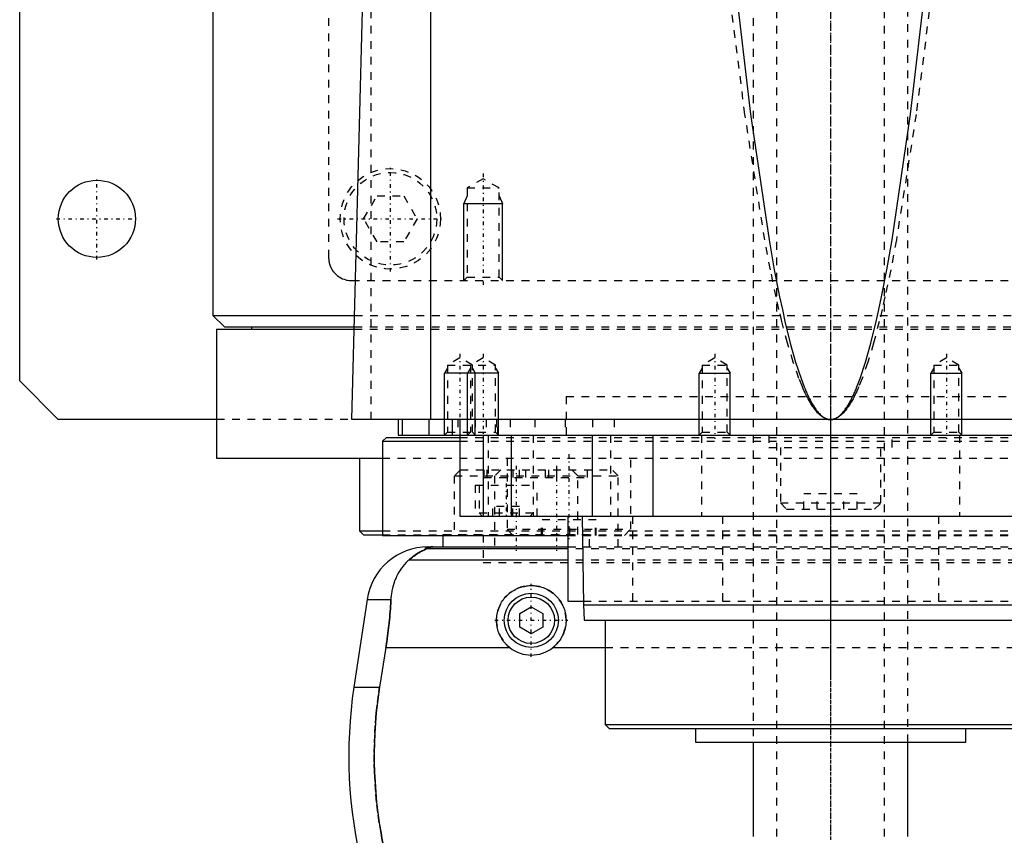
# Model space of a CAD drawing. Extents: x -105 to 105, y -97 to 359.
# Tile 3 of 9: x -105 to 22, y -37 to 68. Entities that reach past the tile are written whole.
import ezdxf

# ---------------------------------------------------------------- set-up
doc = ezdxf.new("R2010")
doc.units = 0
doc.linetypes.add('CENTER', pattern=[1.5, 0.45, -0.5, 0.05, -0.5])
doc.linetypes.add('DASHED', pattern=[2, 1, -1])
for name, color, linetype in [('AM_0', 7, 'CONTINUOUS'), ('AM_10', 7, 'CONTINUOUS'), ('AM_3', 7, 'DASHED'), ('AM_7', 7, 'CENTER')]:
    doc.layers.add(name, color=color, linetype=linetype)

msp = doc.modelspace()

# ---------------------------------------------------------------- linework, layer by layer
at = {"layer": 'AM_0', "color": 7, "linetype": 'CONTINUOUS'}
for p, q in [((-105, 21.5), (-105, 311.5)), ((-80, 291.5), (-80, 30)), ((-51.74, 16.5), (-51.74, 77.05)), ((-62, 16.5), (-60.5, 73.35)), ((-80, 30), (-78.5, 28.5)), ((-80, 30), (-61.61, 30)), ((-79.5, 28.2), (-79.5, 11.5)), ((-79.5, 28.2), (-61.66, 28.2)), ((-78.5, 28.5), (-61.65, 28.5)), ((-75, 28.5), (-75, 28.2)), ((-100, 16.5), (-105, 21.5)), ((-79.5, 16.5), (-100, 16.5)), ((62, 16.5), (-62, 16.5)), ((-56, 16.5), (-56, 14.5)), ((-55.47, 16.5), (-55.47, 14.5)), ((-52, 16.5), (-52, 14.5)), ((-49, 16.5), (-49, 14.5)), ((-48, 16.5), (-48, 4)), ((-57.5, 14.2), (-58, 13.7)), ((-57.5, 14.2), (-48.01, 14.2)), ((-56, 14.5), (56, 14.5)), ((-45, 14.5), (-45, 4)), ((-41.36, 14.5), (-41.36, 4)), ((-30.85, 14.5), (-30.85, 4)), ((-23, 14.5), (-23, 4)), ((-13, 14.5), (-13, 14.5)), ((0, 14.5), (0, 4)), ((13, 14.5), (13, 14.5)), ((-58, 13.7), (-58, 1.5)), ((-58, 13.7), (-48.01, 13.7)), ((-79.5, 11.5), (-58.06, 11.5)), ((-61, 11.5), (-61, 2.08)), ((-48, 4), (48, 4)), ((-34, 4), (-34, -7)), ((-32.18, 4), (-32, -7.5)), ((-61, 2.08), (-60.5, 1.58)), ((-61, 2.08), (-58.04, 2.08)), ((-60.5, 1.58), (-58.02, 1.58)), ((-58, 1.5), (-34.04, 1.5)), ((-50.22, 1.5), (-50.22, 0)), ((-52.11, 0), (-34, 0)), ((-34, -0.25), (-52.38, -0.25)), ((-34, -1.69), (-54.6, -1.69)), ((-60.02, -6.81), (-61.72, -18.16)), ((-60.02, -6.81), (-56.93, -6.81)), ((-34, -7), (-32.01, -7)), ((-32, -7.5), (-31.9, -9.5)), ((-32, -7.5), (32, -7.5)), ((-40.25, -8.63), (-38.75, -7.77)), ((-40.25, -10.37), (-40.25, -8.63)), ((-38.75, -7.77), (-37.25, -8.63)), ((-37.25, -8.63), (-37.25, -10.37)), ((-31.9, -9.5), (31.9, -9.5)), ((-29.18, -9.5), (-29.18, -23)), ((-38.75, -11.23), (-40.25, -10.37)), ((-37.25, -10.37), (-38.75, -11.23)), ((-57.58, -13.03), (-58.39, -18.16)), ((-57.58, -13.03), (-41.54, -13.03)), ((-35.96, -13.03), (-29.18, -13.03)), ((-61.72, -18.16), (-58.39, -18.16)), ((-29.18, -23), (-28.68, -23.5)), ((-29.18, -23), (29.18, -23)), ((-28.68, -23.5), (28.68, -23.5)), ((-17.5, -23.5), (-17.5, -25.3)), ((17.5, -25.3), (17.5, -23.5)), ((-17.5, -25.3), (17.5, -25.3)), ((-10, -25.3), (-10, -37.5)), ((10, -37.5), (10, -25.3))]:
    msp.add_line(p, q, dxfattribs=at)
for points in [[(-12.4, 73.35, 0), (-10.36, 56.04, 0), (-7.97, 39.77, 0), (-7.28, 35.91, 0), (-6.59, 32.39, 0), (-6.24, 30.76, 0), (-5.9, 29.22, 0), (-5.21, 26.41, 0), (-4.52, 23.94, 0), (-3.82, 21.83, 0), (-3.42, 20.76, 0), (-3.3, 20.48, 0), (-3.19, 20.2, 0), (-3.13, 20.07, 0), (-3.07, 19.94, 0), (-2.95, 19.68, 0), (-2.84, 19.44, 0), (-2.72, 19.2, 0), (-2.61, 18.98, 0), (-2.49, 18.76, 0), (-2.43, 18.66, 0), (-2.38, 18.56, 0), (-2.26, 18.36, 0), (-2.14, 18.18, 0), (-2.09, 18.09, 0), (-2.03, 18, 0), (-1.91, 17.83, 0), (-1.8, 17.68, 0), (-1.74, 17.6, 0), (-1.68, 17.53, 0), (-1.56, 17.39, 0), (-1.45, 17.27, 0), (-1.33, 17.15, 0), (-1.22, 17.04, 0), (-1.1, 16.94, 0), (-1.04, 16.9, 0), (-0.99, 16.85, 0), (-0.87, 16.78, 0), (-0.75, 16.71, 0), (-0.64, 16.65, 0), (-0.57, 16.62, 0), (-0.55, 16.61, 0), (-0.53, 16.6, 0), (-0.52, 16.6, 0), (-0.51, 16.6, 0), (-0.49, 16.59, 0), (-0.47, 16.58, 0), (-0.45, 16.58, 0), (-0.43, 16.57, 0), (-0.42, 16.56, 0), (-0.41, 16.56, 0), (-0.4, 16.56, 0), (-0.38, 16.55, 0), (-0.36, 16.55, 0), (-0.35, 16.54, 0), (-0.34, 16.54, 0), (-0.32, 16.54, 0), (-0.3, 16.53, 0), (-0.29, 16.53, 0), (-0.28, 16.53, 0), (-0.26, 16.52, 0), (-0.24, 16.52, 0), (-0.22, 16.52, 0), (-0.2, 16.51, 0), (-0.18, 16.51, 0), (-0.17, 16.51, 0), (-0.16, 16.51, 0), (-0.14, 16.51, 0), (-0.13, 16.51, 0), (-0.11, 16.5, 0), (-0.09, 16.5, 0), (-0.07, 16.5, 0), (-0.06, 16.5, 0), (-0.05, 16.5, 0), (-0.03, 16.5, 0), (-0.01, 16.5, 0), (0, 16.5, 0)], [(0, 16.5, 0), (0.01, 16.5, 0), (0.03, 16.5, 0), (0.05, 16.5, 0), (0.06, 16.5, 0), (0.07, 16.5, 0), (0.09, 16.5, 0), (0.11, 16.5, 0), (0.13, 16.51, 0), (0.14, 16.51, 0), (0.16, 16.51, 0), (0.17, 16.51, 0), (0.18, 16.51, 0), (0.2, 16.51, 0), (0.22, 16.52, 0), (0.24, 16.52, 0), (0.26, 16.52, 0), (0.28, 16.53, 0), (0.29, 16.53, 0), (0.3, 16.53, 0), (0.32, 16.54, 0), (0.34, 16.54, 0), (0.35, 16.54, 0), (0.36, 16.55, 0), (0.38, 16.55, 0), (0.4, 16.56, 0), (0.41, 16.56, 0), (0.42, 16.56, 0), (0.43, 16.57, 0), (0.45, 16.58, 0), (0.47, 16.58, 0), (0.49, 16.59, 0), (0.51, 16.6, 0), (0.52, 16.6, 0), (0.53, 16.6, 0), (0.55, 16.61, 0), (0.57, 16.62, 0), (0.59, 16.63, 0), (0.61, 16.63, 0), (0.63, 16.64, 0), (0.64, 16.65, 0), (0.65, 16.65, 0), (0.67, 16.66, 0), (0.69, 16.67, 0), (0.75, 16.71, 0), (0.87, 16.78, 0), (0.99, 16.85, 0), (1.04, 16.9, 0), (1.1, 16.94, 0), (1.22, 17.04, 0), (1.33, 17.15, 0), (1.45, 17.27, 0), (1.56, 17.39, 0), (1.68, 17.53, 0), (1.74, 17.6, 0), (1.8, 17.68, 0), (1.91, 17.83, 0), (2.03, 18, 0), (2.09, 18.09, 0), (2.14, 18.18, 0), (2.26, 18.36, 0), (2.38, 18.56, 0), (2.43, 18.66, 0), (2.49, 18.76, 0), (2.61, 18.98, 0), (2.72, 19.2, 0), (2.84, 19.44, 0), (2.95, 19.68, 0), (3.07, 19.94, 0), (3.13, 20.07, 0), (3.19, 20.2, 0), (3.3, 20.48, 0), (3.42, 20.76, 0), (3.82, 21.83, 0), (4.52, 23.94, 0), (5.21, 26.41, 0), (5.9, 29.22, 0), (6.24, 30.76, 0), (6.59, 32.39, 0), (7.28, 35.91, 0), (7.97, 39.77, 0), (10.36, 56.04, 0), (12.4, 73.35, 0)], [(-51.49, 0, 0), (-51.5, 0, 0), (-51.51, 0, 0), (-51.52, 0, 0), (-51.52, 0, 0), (-51.53, 0, 0), (-51.53, 0, 0), (-51.54, 0, 0), (-51.55, 0, 0), (-51.56, 0, 0), (-51.57, 0, 0), (-51.57, 0, 0), (-51.58, 0, 0), (-51.59, 0, 0), (-51.6, 0, 0), (-51.6, 0, 0), (-51.61, 0, 0), (-51.62, 0, 0), (-51.63, 0, 0), (-51.63, 0, 0), (-51.64, 0, 0), (-51.65, 0, 0), (-51.65, 0, 0), (-51.66, 0, 0), (-51.67, 0, 0), (-51.67, 0, 0), (-51.68, 0, 0), (-51.68, 0, 0), (-51.69, 0, 0), (-51.7, 0, 0), (-51.7, 0, 0), (-51.71, 0, 0), (-51.72, 0, 0), (-51.72, 0, 0), (-51.73, 0, 0), (-51.73, 0, 0), (-51.74, 0, 0), (-51.75, 0, 0), (-51.76, 0, 0), (-51.76, -0.01, 0), (-51.77, -0.01, 0), (-51.77, -0.01, 0), (-51.78, -0.01, 0), (-51.78, -0.01, 0), (-51.79, -0.01, 0), (-51.8, -0.01, 0), (-51.8, -0.01, 0), (-51.81, -0.01, 0), (-51.81, -0.01, 0), (-51.82, -0.01, 0), (-51.82, -0.01, 0), (-51.84, -0.01, 0), (-51.87, -0.01, 0), (-51.89, -0.01, 0), (-51.91, -0.01, 0), (-51.93, -0.01, 0), (-51.96, -0.02, 0), (-51.99, -0.02, 0), (-52.01, -0.02, 0), (-52.04, -0.02, 0), (-52.05, -0.03, 0), (-52.06, -0.03, 0), (-52.08, -0.03, 0), (-52.1, -0.03, 0), (-52.1, -0.03, 0), (-52.11, -0.03, 0), (-52.13, -0.04, 0), (-52.15, -0.04, 0), (-52.15, -0.04, 0), (-52.16, -0.04, 0), (-52.17, -0.04, 0), (-52.19, -0.04, 0), (-52.23, -0.05, 0), (-52.3, -0.07, 0), (-52.35, -0.08, 0), (-52.39, -0.1, 0), (-52.41, -0.11, 0), (-52.42, -0.12, 0), (-52.43, -0.13, 0), (-52.45, -0.14, 0), (-52.45, -0.16, 0), (-52.45, -0.17, 0), (-52.45, -0.19, 0), (-52.44, -0.2, 0), (-52.44, -0.21, 0), (-52.43, -0.22, 0), (-52.41, -0.23, 0), (-52.39, -0.25, 0), (-52.38, -0.25, 0)], [(-52.38, -0.25, 0), (-52.38, -0.25, 0), (-52.38, -0.26, 0), (-52.38, -0.26, 0), (-52.38, -0.26, 0), (-52.38, -0.26, 0), (-52.38, -0.26, 0), (-52.38, -0.27, 0), (-52.38, -0.27, 0), (-52.38, -0.27, 0), (-52.39, -0.27, 0), (-52.39, -0.28, 0), (-52.39, -0.28, 0), (-52.4, -0.28, 0), (-52.41, -0.28, 0), (-52.41, -0.29, 0), (-52.42, -0.29, 0), (-52.43, -0.3, 0), (-52.43, -0.3, 0), (-52.44, -0.3, 0), (-52.45, -0.31, 0), (-52.46, -0.31, 0), (-52.46, -0.31, 0), (-52.47, -0.32, 0), (-52.48, -0.32, 0), (-52.49, -0.33, 0), (-52.5, -0.33, 0), (-52.5, -0.33, 0), (-52.51, -0.34, 0), (-52.53, -0.34, 0), (-52.54, -0.35, 0), (-52.55, -0.35, 0), (-52.57, -0.36, 0), (-52.57, -0.36, 0), (-52.58, -0.37, 0), (-52.6, -0.37, 0), (-52.61, -0.38, 0), (-52.66, -0.4, 0), (-52.76, -0.45, 0), (-52.88, -0.51, 0), (-53, -0.57, 0), (-53.06, -0.6, 0), (-53.13, -0.64, 0), (-53.27, -0.72, 0), (-53.43, -0.81, 0), (-53.59, -0.91, 0), (-53.76, -1.02, 0), (-53.94, -1.15, 0), (-54.03, -1.21, 0), (-54.12, -1.29, 0), (-54.31, -1.44, 0), (-54.5, -1.6, 0), (-54.6, -1.69, 0)], [(-54.6, -1.69, 0), (-54.72, -1.8, 0), (-54.94, -2.02, 0), (-55.16, -2.25, 0), (-55.26, -2.37, 0), (-55.36, -2.49, 0), (-55.55, -2.74, 0), (-55.73, -3, 0), (-55.9, -3.27, 0), (-56.06, -3.55, 0), (-56.2, -3.83, 0), (-56.27, -3.98, 0), (-56.33, -4.12, 0), (-56.45, -4.42, 0), (-56.55, -4.72, 0), (-56.65, -5.03, 0), (-56.73, -5.34, 0), (-56.8, -5.66, 0), (-56.82, -5.83, 0), (-56.85, -5.99, 0), (-56.89, -6.32, 0), (-56.92, -6.65, 0), (-56.93, -6.81, 0)], [(-41.54, -13.03, 0), (-41.62, -12.97, 0), (-41.77, -12.83, 0), (-41.92, -12.69, 0), (-41.99, -12.62, 0), (-42.06, -12.55, 0), (-42.2, -12.39, 0), (-42.33, -12.23, 0), (-42.45, -12.06, 0), (-42.57, -11.89, 0), (-42.67, -11.7, 0), (-42.72, -11.61, 0), (-42.77, -11.52, 0), (-42.86, -11.32, 0), (-42.95, -11.13, 0), (-43.02, -10.93, 0), (-43.08, -10.73, 0), (-43.13, -10.52, 0), (-43.15, -10.42, 0), (-43.18, -10.32, 0), (-43.21, -10.11, 0), (-43.23, -9.91, 0), (-43.24, -9.81, 0), (-43.25, -9.71, 0), (-43.25, -9.51, 0), (-43.25, -9.31, 0), (-43.24, -9.21, 0), (-43.23, -9.11, 0), (-43.21, -8.91, 0), (-43.18, -8.7, 0), (-43.14, -8.5, 0), (-43.09, -8.3, 0), (-43.03, -8.1, 0), (-42.99, -8.01, 0), (-42.96, -7.91, 0), (-42.88, -7.72, 0), (-42.8, -7.53, 0), (-42.7, -7.34, 0), (-42.6, -7.17, 0), (-42.49, -6.99, 0), (-42.43, -6.91, 0), (-42.37, -6.83, 0), (-42.25, -6.67, 0), (-42.12, -6.52, 0), (-41.98, -6.37, 0), (-41.84, -6.23, 0), (-41.7, -6.1, 0), (-41.62, -6.03, 0), (-41.54, -5.97, 0), (-41.38, -5.85, 0), (-41.21, -5.73, 0), (-41.03, -5.62, 0), (-40.85, -5.52, 0), (-40.67, -5.43, 0), (-40.57, -5.38, 0), (-40.47, -5.34, 0), (-40.28, -5.27, 0), (-40.08, -5.2, 0), (-39.87, -5.14, 0), (-39.67, -5.1, 0), (-39.46, -5.06, 0), (-39.36, -5.04, 0), (-39.26, -5.03, 0), (-39.05, -5.01, 0), (-38.85, -5, 0), (-38.75, -5, 0), (-38.65, -5, 0), (-38.45, -5.01, 0), (-38.24, -5.03, 0), (-38.14, -5.04, 0), (-38.04, -5.06, 0), (-37.83, -5.1, 0), (-37.63, -5.14, 0), (-37.42, -5.2, 0), (-37.22, -5.27, 0), (-37.03, -5.34, 0), (-36.93, -5.38, 0), (-36.83, -5.43, 0), (-36.65, -5.52, 0), (-36.47, -5.62, 0), (-36.29, -5.73, 0), (-36.12, -5.85, 0), (-35.96, -5.97, 0), (-35.88, -6.03, 0), (-35.8, -6.1, 0), (-35.66, -6.23, 0), (-35.52, -6.37, 0), (-35.38, -6.52, 0), (-35.25, -6.67, 0), (-35.13, -6.83, 0), (-35.07, -6.91, 0), (-35.01, -6.99, 0), (-34.9, -7.17, 0), (-34.8, -7.34, 0), (-34.7, -7.53, 0), (-34.62, -7.72, 0), (-34.54, -7.91, 0), (-34.51, -8.01, 0), (-34.47, -8.1, 0), (-34.41, -8.3, 0), (-34.36, -8.5, 0), (-34.32, -8.7, 0), (-34.29, -8.91, 0), (-34.27, -9.11, 0), (-34.26, -9.21, 0), (-34.25, -9.31, 0), (-34.25, -9.51, 0), (-34.25, -9.71, 0), (-34.26, -9.81, 0), (-34.27, -9.91, 0), (-34.29, -10.11, 0), (-34.32, -10.32, 0), (-34.35, -10.42, 0), (-34.37, -10.52, 0), (-34.42, -10.73, 0), (-34.48, -10.93, 0), (-34.55, -11.13, 0), (-34.64, -11.32, 0), (-34.73, -11.52, 0), (-34.78, -11.61, 0), (-34.83, -11.7, 0), (-34.93, -11.89, 0), (-35.05, -12.06, 0), (-35.17, -12.23, 0), (-35.3, -12.39, 0), (-35.44, -12.55, 0), (-35.51, -12.62, 0), (-35.58, -12.69, 0), (-35.73, -12.83, 0), (-35.88, -12.97, 0), (-35.96, -13.03, 0)], [(-56.93, -6.81, 0), (-56.94, -6.99, 0), (-56.96, -7.33, 0), (-56.98, -7.68, 0), (-56.99, -7.85, 0), (-57, -8.03, 0), (-57.03, -8.37, 0), (-57.06, -8.72, 0), (-57.09, -9.07, 0), (-57.12, -9.42, 0), (-57.15, -9.77, 0), (-57.17, -9.94, 0), (-57.19, -10.12, 0), (-57.23, -10.46, 0), (-57.27, -10.81, 0), (-57.31, -11.15, 0), (-57.36, -11.5, 0), (-57.4, -11.84, 0), (-57.43, -12.01, 0), (-57.45, -12.18, 0), (-57.5, -12.52, 0), (-57.55, -12.86, 0), (-57.58, -13.03, 0)], [(-58.39, -18.16, 0), (-58.5, -18.82, 0), (-58.67, -20.16, 0), (-58.82, -21.48, 0), (-58.88, -22.14, 0), (-58.94, -22.8, 0), (-59.02, -24.1, 0), (-59.07, -25.38, 0), (-59.09, -26.64, 0), (-59.09, -27.88, 0), (-59.06, -29.15, 0), (-59.03, -29.79, 0), (-58.99, -30.44, 0), (-58.9, -31.75, 0), (-58.78, -33.07, 0), (-58.62, -34.4, 0), (-58.43, -35.73, 0), (-58.21, -37.05, 0), (-58.09, -37.72, 0), (-57.96, -38.38, 0), (-57.68, -39.69, 0), (-57.37, -40.98, 0), (-57.2, -41.62, 0)]]:
    msp.add_polyline3d(points, dxfattribs=at)
for centre, radius in [((-95, 42.5), 5), ((-38.75, -9.5), 3.5), ((-38.75, -9.5), 3)]:
    msp.add_circle(centre, radius, dxfattribs=at)
for centre, radius, start, end in [((-52.11, -8), 8, 90, 171.467), ((-38.75, -9.5), 4.5, 231.7104, 308.2896), ((-2.39, -27.06), 60, 171.467, 194.0378)]:
    msp.add_arc(centre, radius, start, end, dxfattribs=at)
at = {"layer": 'AM_10', "color": 7, "linetype": 'CONTINUOUS'}
for p, q in [((-47.07, 45.5), (-47.5, 44.5)), ((-42.93, 45.5), (-42.5, 44.5)), ((-47.5, 34.5), (-47.5, 44.5)), ((-47.5, 44.5), (-42.5, 44.5)), ((-42.5, 34.5), (-42.5, 44.5)), ((-49.62, 23.16), (-50, 22.5)), ((-46.62, 23.16), (-47, 22.5)), ((-46.38, 23.16), (-46, 22.5)), ((-43.38, 23.16), (-43, 22.5)), ((-16.62, 23.16), (-17, 22.5)), ((-13.38, 23.16), (-13, 22.5)), ((13.38, 23.16), (13, 22.5)), ((16.62, 23.16), (17, 22.5)), ((-50, 14.5), (-50, 22.5)), ((-43, 22.5), (-50, 22.5)), ((-47, 14.5), (-47, 22.5)), ((-46, 14.5), (-46, 22.5)), ((-43, 14.5), (-43, 22.5)), ((-17, 14.5), (-17, 22.5)), ((-17, 22.5), (-13, 22.5)), ((-13, 14.5), (-13, 22.5)), ((13, 14.5), (13, 22.5)), ((13, 22.5), (17, 22.5)), ((17, 14.5), (17, 22.5))]:
    msp.add_line(p, q, dxfattribs=at)
at = {"layer": 'AM_3', "color": 6, "linetype": 'DASHED'}
for p, q in [((-7, 307.5), (-7, -77.5)), ((7, -77.5), (7, 307.5)), ((-65, 292.5), (-65, 37.5)), ((-10, 212.5), (-10, -25.3)), ((10, -25.3), (10, 212.5)), ((-59.5, 16.5), (-59.5, 75.49)), ((-45, 47.69), (-47.07, 46.5)), ((-42.93, 46.5), (-45, 47.69)), ((-47.07, 46.5), (-47.07, 34.93)), ((-47.07, 46.5), (-42.93, 46.5)), ((-42.93, 34.93), (-42.93, 46.5)), ((-60.46, 42.5), (-58.73, 45.5)), ((-58.73, 45.5), (-55.27, 45.5)), ((-55.27, 45.5), (-53.54, 42.5)), ((-58.73, 39.5), (-60.46, 42.5)), ((-53.54, 42.5), (-55.27, 39.5)), ((-55.27, 39.5), (-58.73, 39.5)), ((-62, 34.5), (62, 34.5)), ((-47.07, 34.93), (-47.5, 34.5)), ((-47.07, 34.93), (-42.93, 34.93)), ((-42.5, 34.5), (-42.93, 34.93)), ((-61.61, 30), (61.61, 30)), ((-61.66, 28.2), (61.66, 28.2)), ((-61.65, 28.5), (61.65, 28.5)), ((-48, 24.5), (-49.62, 23.56)), ((-46.38, 23.56), (-48, 24.5)), ((-45, 24.5), (-46.62, 23.56)), ((-43.38, 23.56), (-45, 24.5)), ((-15, 24.5), (-16.62, 23.56)), ((-13.38, 23.56), (-15, 24.5)), ((15, 24.5), (13.38, 23.56)), ((16.62, 23.56), (15, 24.5)), ((-49.62, 23.56), (-49.62, 14.88)), ((-49.62, 23.56), (-43.38, 23.56)), ((-46.62, 23.56), (-46.62, 14.88)), ((-46.38, 14.88), (-46.38, 23.56)), ((-43.38, 14.88), (-43.38, 23.56)), ((-16.62, 23.56), (-16.62, 14.88)), ((-16.62, 23.56), (-13.38, 23.56)), ((-13.38, 14.88), (-13.38, 23.56)), ((13.38, 23.56), (13.38, 14.88)), ((13.38, 23.56), (16.62, 23.56)), ((16.62, 14.88), (16.62, 23.56)), ((-34.25, 19.5), (34.25, 19.5)), ((-34.25, 19.5), (-34.25, 14.2)), ((-34.25, 19.5), (0, 19.5)), ((79.5, 16.5), (-79.5, 16.5)), ((-48.25, 16.5), (-48.25, 14.5)), ((-46, 16.5), (-46, 14.5)), ((-44.59, 16.5), (-44.59, 14.5)), ((-43.24, 16.5), (-43.24, 14.5)), ((-43.09, 14.5), (-43.09, 16.5)), ((-41.5, 16.5), (-41.5, 14.5)), ((-38.29, 16.5), (-38.29, 14.5)), ((-34.38, 16.5), (-34.38, 14.5)), ((-30.84, 16.5), (-30.84, 14.5)), ((-28, 16.5), (-28, 14.5)), ((-49.62, 14.88), (-50, 14.5)), ((-49.62, 14.88), (-43.38, 14.88)), ((-48.01, 14.2), (48.01, 14.2)), ((-46.62, 14.88), (-47, 14.5)), ((-46, 14.5), (-46.38, 14.88)), ((-44.34, 14.5), (-44.34, 4)), ((-43, 14.5), (-43.38, 14.88)), ((-38.5, 14.5), (-38.5, 4)), ((-28.48, 14.5), (-28.48, 4)), ((-16.62, 14.88), (-17, 14.5)), ((-16.7, 14.5), (-16.7, 4)), ((-16.62, 14.88), (-13.38, 14.88)), ((-13, 14.5), (-13.38, 14.88)), ((-8, 14.5), (-8, 12.9)), ((8, 12.9), (8, 14.5)), ((13.38, 14.88), (13, 14.5)), ((13.38, 14.88), (16.62, 14.88)), ((17, 14.5), (16.62, 14.88)), ((16.7, 14.5), (16.7, 4)), ((-48.01, 13.7), (48.01, 13.7)), ((-8, 12.9), (8, 12.9)), ((-6.5, 12.9), (-6.5, 5.7)), ((6.5, 5.7), (6.5, 12.9)), ((-58.06, 11.5), (58.06, 11.5)), ((-41.88, 11.5), (-41.88, 2.3)), ((-25.88, 2.3), (-25.88, 11.5)), ((-47.92, 10), (-48.72, 9.2)), ((-48.72, 9.2), (-48.72, 1.6)), ((-48.72, 9.2), (-27.5, 9.2)), ((-47.92, 10), (-28.3, 10)), ((-44.91, 10), (-44.91, 9)), ((-44.91, 9), (-31.5, 9)), ((-44.51, 10), (-44.51, 9)), ((-42.7, 10), (-43.5, 9.2)), ((-43.5, 9.2), (-43.5, 0)), ((-41.13, 10), (-41.13, 9)), ((-40.32, 10), (-40.32, 9)), ((-39.5, 10), (-39.5, 9)), ((-36.94, 10), (-36.94, 9)), ((-36.54, 10), (-36.54, 9)), ((-35.5, 10), (-35.5, 9)), ((-32.72, 9.2), (-33.52, 10)), ((-32.72, 1.6), (-32.72, 9.2)), ((-31.5, 10), (-31.5, 9)), ((-27.5, 9.2), (-28.3, 10)), ((-27.5, 0), (-27.5, 9.2)), ((-46, 8), (-46, 4)), ((-46, 8), (-38, 8)), ((-45.5, 8), (-45.5, 4.4)), ((-38, 4), (-38, 8)), ((-3.46, 4.9), (-3.46, 6.9)), ((3.46, 6.9), (-3.46, 6.9)), ((-1.73, 4.9), (-1.73, 6.9)), ((1.73, 4.9), (1.73, 6.9)), ((3.46, 4.9), (3.46, 6.9)), ((-43.73, 4), (-43.73, 5.25)), ((-40.27, 5.25), (-43.73, 5.25)), ((-42.87, 4), (-42.87, 5.25)), ((-41.13, 4), (-41.13, 5.25)), ((-40.27, 4), (-40.27, 5.25)), ((-6.5, 5.7), (-5.7, 4.9)), ((-6.5, 5.7), (6.5, 5.7)), ((5.7, 4.9), (6.5, 5.7)), ((-45.5, 4.4), (-45.1, 4)), ((-45.5, 4.4), (-38.5, 4.4)), ((-38.9, 4), (-38.5, 4.4)), ((-25.65, 4), (-25.65, -7)), ((-13.98, 4), (-13.98, -7)), ((-5.7, 4.9), (5.7, 4.9)), ((13.98, 4), (13.98, -7)), ((-37.43, 1.5), (-37.43, 3.5)), ((-30.33, 3.5), (-37.43, 3.5)), ((-37.32, 1.5), (-37.32, 3.5)), ((-33.98, 1.5), (-33.98, 3.5)), ((-33.77, 1.5), (-33.77, 3.5)), ((-30.43, 1.5), (-30.43, 3.5)), ((-30.33, 1.5), (-30.33, 3.5)), ((-58.04, 2.08), (58.04, 2.08)), ((-58.02, 1.58), (58.02, 1.58)), ((-50.22, 1.6), (-50.22, 1.5)), ((-50.22, 1.6), (-31.22, 1.6)), ((-45, 1.58), (-45, -2)), ((-41.88, 2.3), (-41.08, 1.5)), ((-41.88, 2.3), (-25.88, 2.3)), ((-34.04, 1.5), (34.04, 1.5)), ((-31.22, 0), (-31.22, 1.6)), ((-26.68, 1.5), (-25.88, 2.3)), ((-34, 0), (34, 0)), ((34, -0.25), (-34, -0.25)), ((-45, -2), (45, -2)), ((-45, -2), (45, -2)), ((34, -1.69), (-34, -1.69)), ((-32.01, -7), (32.01, -7)), ((-29.18, -13.03), (29.18, -13.03))]:
    msp.add_line(p, q, dxfattribs=at)
for points in [[(0, 16.5, 0), (-0.01, 16.5, 0), (-0.03, 16.5, 0), (-0.05, 16.5, 0), (-0.06, 16.5, 0), (-0.07, 16.5, 0), (-0.09, 16.5, 0), (-0.11, 16.5, 0), (-0.13, 16.51, 0), (-0.15, 16.51, 0), (-0.18, 16.51, 0), (-0.19, 16.51, 0), (-0.2, 16.51, 0), (-0.22, 16.51, 0), (-0.24, 16.52, 0), (-0.26, 16.52, 0), (-0.28, 16.52, 0), (-0.3, 16.53, 0), (-0.31, 16.53, 0), (-0.32, 16.53, 0), (-0.34, 16.54, 0), (-0.36, 16.54, 0), (-0.37, 16.54, 0), (-0.38, 16.55, 0), (-0.4, 16.55, 0), (-0.42, 16.56, 0), (-0.43, 16.56, 0), (-0.44, 16.56, 0), (-0.46, 16.57, 0), (-0.49, 16.58, 0), (-0.51, 16.58, 0), (-0.53, 16.59, 0), (-0.55, 16.6, 0), (-0.56, 16.6, 0), (-0.57, 16.6, 0), (-0.59, 16.61, 0), (-0.61, 16.62, 0), (-0.68, 16.65, 0), (-0.81, 16.71, 0), (-0.93, 16.78, 0), (-1.05, 16.85, 0), (-1.12, 16.9, 0), (-1.18, 16.94, 0), (-1.3, 17.04, 0), (-1.43, 17.15, 0), (-1.55, 17.26, 0), (-1.67, 17.39, 0), (-1.8, 17.53, 0), (-1.86, 17.6, 0), (-1.92, 17.68, 0), (-2.05, 17.83, 0), (-2.17, 18, 0), (-2.23, 18.09, 0), (-2.29, 18.17, 0), (-2.42, 18.36, 0), (-2.54, 18.56, 0), (-2.6, 18.66, 0), (-2.66, 18.76, 0), (-2.79, 18.98, 0), (-2.91, 19.2, 0), (-3.04, 19.44, 0), (-3.16, 19.68, 0), (-3.28, 19.94, 0), (-3.35, 20.07, 0), (-3.41, 20.2, 0), (-3.53, 20.47, 0), (-3.65, 20.76, 0), (-4.09, 21.83, 0), (-4.83, 23.94, 0), (-5.57, 26.4, 0), (-6.31, 29.22, 0), (-6.68, 30.76, 0), (-7.05, 32.38, 0), (-7.79, 35.9, 0), (-8.52, 39.76, 0), (-11.09, 56.03, 0), (-13.28, 73.35, 0)], [(13.28, 73.35, 0), (11.09, 56.03, 0), (8.52, 39.76, 0), (7.79, 35.9, 0), (7.05, 32.38, 0), (6.68, 30.76, 0), (6.31, 29.22, 0), (5.57, 26.4, 0), (4.83, 23.94, 0), (4.09, 21.83, 0), (3.65, 20.76, 0), (3.53, 20.47, 0), (3.41, 20.2, 0), (3.35, 20.07, 0), (3.28, 19.94, 0), (3.16, 19.68, 0), (3.04, 19.44, 0), (2.91, 19.2, 0), (2.79, 18.98, 0), (2.66, 18.76, 0), (2.6, 18.66, 0), (2.54, 18.56, 0), (2.42, 18.36, 0), (2.29, 18.17, 0), (2.23, 18.09, 0), (2.17, 18, 0), (2.05, 17.83, 0), (1.92, 17.68, 0), (1.86, 17.6, 0), (1.8, 17.53, 0), (1.67, 17.39, 0), (1.55, 17.26, 0), (1.43, 17.15, 0), (1.3, 17.04, 0), (1.18, 16.94, 0), (1.12, 16.9, 0), (1.05, 16.85, 0), (0.93, 16.78, 0), (0.81, 16.71, 0), (0.68, 16.65, 0), (0.56, 16.6, 0), (0.49, 16.58, 0), (0.46, 16.57, 0), (0.44, 16.56, 0), (0.43, 16.56, 0), (0.42, 16.56, 0), (0.4, 16.55, 0), (0.38, 16.55, 0), (0.37, 16.54, 0), (0.36, 16.54, 0), (0.34, 16.54, 0), (0.32, 16.53, 0), (0.31, 16.53, 0), (0.3, 16.53, 0), (0.28, 16.52, 0), (0.26, 16.52, 0), (0.24, 16.52, 0), (0.22, 16.51, 0), (0.2, 16.51, 0), (0.19, 16.51, 0), (0.18, 16.51, 0), (0.15, 16.51, 0), (0.13, 16.51, 0), (0.11, 16.5, 0), (0.09, 16.5, 0), (0.07, 16.5, 0), (0.06, 16.5, 0), (0.05, 16.5, 0), (0.03, 16.5, 0), (0.01, 16.5, 0), (0, 16.5, 0)], [(-65, 37.5, 0), (-65, 37.47, 0), (-65, 37.42, 0), (-65, 37.36, 0), (-65, 37.33, 0), (-64.99, 37.3, 0), (-64.99, 37.25, 0), (-64.98, 37.19, 0), (-64.98, 37.14, 0), (-64.97, 37.09, 0), (-64.96, 37.03, 0), (-64.96, 37, 0), (-64.95, 36.98, 0), (-64.94, 36.92, 0), (-64.93, 36.87, 0), (-64.92, 36.82, 0), (-64.91, 36.77, 0), (-64.9, 36.72, 0), (-64.89, 36.69, 0), (-64.88, 36.67, 0), (-64.87, 36.62, 0), (-64.85, 36.57, 0), (-64.84, 36.54, 0), (-64.83, 36.52, 0), (-64.82, 36.47, 0), (-64.8, 36.42, 0), (-64.79, 36.4, 0), (-64.78, 36.37, 0), (-64.76, 36.32, 0), (-64.74, 36.28, 0), (-64.72, 36.23, 0), (-64.7, 36.19, 0), (-64.68, 36.14, 0), (-64.66, 36.12, 0), (-64.65, 36.1, 0), (-64.63, 36.06, 0), (-64.61, 36.01, 0), (-64.58, 35.97, 0), (-64.56, 35.93, 0), (-64.53, 35.89, 0), (-64.52, 35.87, 0), (-64.51, 35.85, 0), (-64.48, 35.81, 0), (-64.45, 35.77, 0), (-64.43, 35.74, 0), (-64.4, 35.7, 0), (-64.37, 35.66, 0), (-64.36, 35.65, 0), (-64.34, 35.63, 0), (-64.32, 35.59, 0), (-64.29, 35.56, 0), (-64.26, 35.53, 0), (-64.23, 35.49, 0), (-64.2, 35.46, 0), (-64.19, 35.45, 0), (-64.17, 35.43, 0), (-64.14, 35.4, 0), (-64.12, 35.37, 0), (-64.01, 35.28, 0), (-63.92, 35.2, 0), (-63.83, 35.12, 0), (-63.63, 34.98, 0), (-63.42, 34.86, 0), (-63.21, 34.75, 0), (-62.99, 34.67, 0), (-62.77, 34.6, 0), (-62.66, 34.57, 0), (-62.55, 34.55, 0), (-62.33, 34.52, 0), (-62.11, 34.5, 0), (-62, 34.5, 0)], [(-52.38, -0.25, 0), (-52.39, -0.25, 0), (-52.41, -0.23, 0), (-52.43, -0.22, 0), (-52.44, -0.21, 0), (-52.44, -0.2, 0), (-52.45, -0.19, 0), (-52.45, -0.17, 0), (-52.45, -0.16, 0), (-52.45, -0.14, 0), (-52.43, -0.13, 0), (-52.42, -0.12, 0), (-52.41, -0.11, 0), (-52.39, -0.1, 0), (-52.35, -0.08, 0), (-52.3, -0.07, 0), (-52.23, -0.05, 0), (-52.19, -0.04, 0), (-52.17, -0.04, 0), (-52.16, -0.04, 0), (-52.15, -0.04, 0), (-52.15, -0.04, 0), (-52.13, -0.04, 0), (-52.11, -0.03, 0), (-52.1, -0.03, 0), (-52.1, -0.03, 0), (-52.08, -0.03, 0), (-52.06, -0.03, 0), (-52.05, -0.03, 0), (-52.04, -0.02, 0), (-52.01, -0.02, 0), (-51.99, -0.02, 0), (-51.96, -0.02, 0), (-51.93, -0.01, 0), (-51.91, -0.01, 0), (-51.89, -0.01, 0), (-51.87, -0.01, 0), (-51.84, -0.01, 0), (-51.82, -0.01, 0), (-51.82, -0.01, 0), (-51.81, -0.01, 0), (-51.81, -0.01, 0), (-51.8, -0.01, 0), (-51.8, -0.01, 0), (-51.79, -0.01, 0), (-51.78, -0.01, 0), (-51.78, -0.01, 0), (-51.77, -0.01, 0), (-51.77, -0.01, 0), (-51.76, -0.01, 0), (-51.76, 0, 0), (-51.75, 0, 0), (-51.74, 0, 0), (-51.73, 0, 0), (-51.73, 0, 0), (-51.72, 0, 0), (-51.72, 0, 0), (-51.71, 0, 0), (-51.7, 0, 0), (-51.7, 0, 0), (-51.69, 0, 0), (-51.68, 0, 0), (-51.68, 0, 0), (-51.67, 0, 0), (-51.67, 0, 0), (-51.66, 0, 0), (-51.65, 0, 0), (-51.65, 0, 0), (-51.64, 0, 0), (-51.63, 0, 0), (-51.63, 0, 0), (-51.62, 0, 0), (-51.61, 0, 0), (-51.6, 0, 0), (-51.6, 0, 0), (-51.59, 0, 0), (-51.58, 0, 0), (-51.57, 0, 0), (-51.57, 0, 0), (-51.56, 0, 0), (-51.55, 0, 0), (-51.54, 0, 0), (-51.53, 0, 0), (-51.53, 0, 0), (-51.52, 0, 0), (-51.52, 0, 0), (-51.51, 0, 0), (-51.5, 0, 0), (-51.49, 0, 0)], [(-54.6, -1.69, 0), (-54.51, -1.61, 0), (-54.32, -1.45, 0), (-54.14, -1.31, 0), (-54.06, -1.24, 0), (-53.97, -1.17, 0), (-53.8, -1.05, 0), (-53.63, -0.94, 0), (-53.48, -0.84, 0), (-53.33, -0.75, 0), (-53.18, -0.67, 0), (-53.12, -0.63, 0), (-53.05, -0.59, 0), (-52.93, -0.53, 0), (-52.81, -0.48, 0), (-52.7, -0.42, 0), (-52.64, -0.4, 0), (-52.63, -0.39, 0), (-52.61, -0.38, 0), (-52.6, -0.38, 0), (-52.6, -0.37, 0), (-52.58, -0.37, 0), (-52.57, -0.36, 0), (-52.55, -0.35, 0), (-52.54, -0.35, 0), (-52.52, -0.34, 0), (-52.52, -0.34, 0), (-52.51, -0.33, 0), (-52.5, -0.33, 0), (-52.48, -0.32, 0), (-52.48, -0.32, 0), (-52.47, -0.32, 0), (-52.46, -0.31, 0), (-52.45, -0.31, 0), (-52.44, -0.3, 0), (-52.44, -0.3, 0), (-52.43, -0.3, 0), (-52.42, -0.29, 0), (-52.41, -0.29, 0), (-52.4, -0.28, 0), (-52.4, -0.28, 0), (-52.39, -0.28, 0), (-52.39, -0.28, 0), (-52.39, -0.27, 0), (-52.38, -0.27, 0), (-52.38, -0.27, 0), (-52.38, -0.26, 0), (-52.38, -0.26, 0), (-52.38, -0.26, 0), (-52.38, -0.26, 0), (-52.38, -0.26, 0), (-52.38, -0.25, 0), (-52.38, -0.25, 0)], [(-57.58, -13.03, 0), (-57.55, -12.86, 0), (-57.5, -12.52, 0), (-57.45, -12.18, 0), (-57.43, -12.01, 0), (-57.4, -11.84, 0), (-57.36, -11.5, 0), (-57.31, -11.15, 0), (-57.27, -10.81, 0), (-57.23, -10.46, 0), (-57.19, -10.12, 0), (-57.17, -9.94, 0), (-57.15, -9.77, 0), (-57.12, -9.42, 0), (-57.09, -9.07, 0), (-57.06, -8.72, 0), (-57.03, -8.37, 0), (-57, -8.03, 0), (-56.99, -7.85, 0), (-56.98, -7.68, 0), (-56.96, -7.33, 0), (-56.94, -6.99, 0), (-56.93, -6.81, 0)], [(-57.2, -41.62, 0), (-57.37, -40.98, 0), (-57.68, -39.69, 0), (-57.96, -38.38, 0), (-58.09, -37.72, 0), (-58.21, -37.05, 0), (-58.43, -35.73, 0), (-58.62, -34.4, 0), (-58.78, -33.07, 0), (-58.9, -31.75, 0), (-58.99, -30.44, 0), (-59.03, -29.79, 0), (-59.06, -29.15, 0), (-59.09, -27.88, 0), (-59.09, -26.64, 0), (-59.07, -25.38, 0), (-59.02, -24.1, 0), (-58.94, -22.8, 0), (-58.88, -22.14, 0), (-58.82, -21.48, 0), (-58.67, -20.16, 0), (-58.5, -18.82, 0), (-58.39, -18.16, 0)]]:
    msp.add_polyline3d(points, dxfattribs=at)
for radius in [6.5, 6]:
    msp.add_circle((-57, 42.5), radius, dxfattribs=at)
msp.add_arc((-38.75, -9.5), 4.5, 308.2896, 231.7104, dxfattribs=at)
at = {"layer": 'AM_7', "color": 4, "linetype": 'CENTER'}
for p, q in [((0, 334.05), (0, -16.93)), ((0, 326.75), (0, -96.75)), ((0, 242.7), (0, -37.19)), ((-57, 35.67), (-57, 49.33)), ((-95, 37.25), (-95, 47.75)), ((-45, 48.35), (-45, 33.84)), ((-100.25, 42.5), (-89.75, 42.5)), ((-63.83, 42.5), (-50.17, 42.5)), ((-48, 25), (-48, 14)), ((-45, 25), (-45, 14)), ((-15, 25), (-15, 14)), ((15, 25), (15, 14)), ((0, 20.48), (0, -81.35)), ((-33.88, 12), (-33.88, 1)), ((-40.72, 10.5), (-40.72, -0.5)), ((-35.5, 10.5), (-35.5, -0.5)), ((-42, 8.2), (-42, 3.8)), ((-38.75, -14.23), (-38.75, -4.77)), ((-43.48, -9.5), (-34.02, -9.5))]:
    msp.add_line(p, q, dxfattribs=at)

doc.saveas('drawing.dxf')
